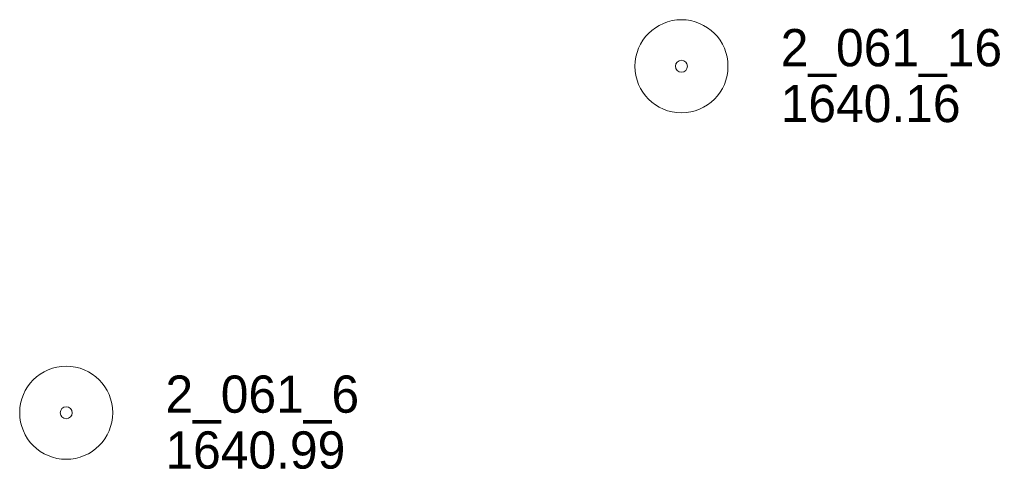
# Model space of a CAD drawing. Header units: feet. Extents: x 387481 to 389859, y 108000 to 109500.
# Tile 4 of 5: x 389700 to 389859, y 108187 to 108260. Entities that reach past the tile are written whole.
import ezdxf

# ---------------------------------------------------------------- set-up
doc = ezdxf.new("R2010")
doc.units = ezdxf.units.FT
doc.header["$MEASUREMENT"] = 0
doc.layers.add('E_MAP_PassPoints', color=40, linetype='Continuous', lineweight=0)
doc.styles.add('Style-IGR_FONT_0', font='IGR_FONT_0.shx')

# ---------------------------------------------------------------- blocks, each defined once
blk = doc.blocks.new('PP')
at = {"layer": 'E_MAP_PassPoints', "color": 40, "linetype": 'Continuous', "lineweight": 0}
for radius in [7.5, 0.96]:
    blk.add_circle((0, 0), radius, dxfattribs=at)

msp = doc.modelspace()

# ---------------------------------------------------------------- block references
at = {"layer": 'E_MAP_PassPoints', "color": 40, "linetype": 'Continuous', "lineweight": 0}
for p in [(389806.71, 108252.19), (389707.5, 108196.37)]:
    msp.add_blockref('PP', p, dxfattribs=at)

# ---------------------------------------------------------------- texts
at = {"layer": 'E_MAP_PassPoints', "color": 40, "linetype": 'Continuous', "lineweight": 0, "style": 'Style-IGR_FONT_0'}
for s, p in [('2_061_16', (389822.71, 108252.19)), ('1640.16', (389822.71, 108243.19)), ('2_061_6', (389723.5, 108196.37)), ('1640.99', (389723.5, 108187.37))]:
    msp.add_text(s, height=6, dxfattribs=at).set_placement(p)

doc.saveas('drawing.dxf')
